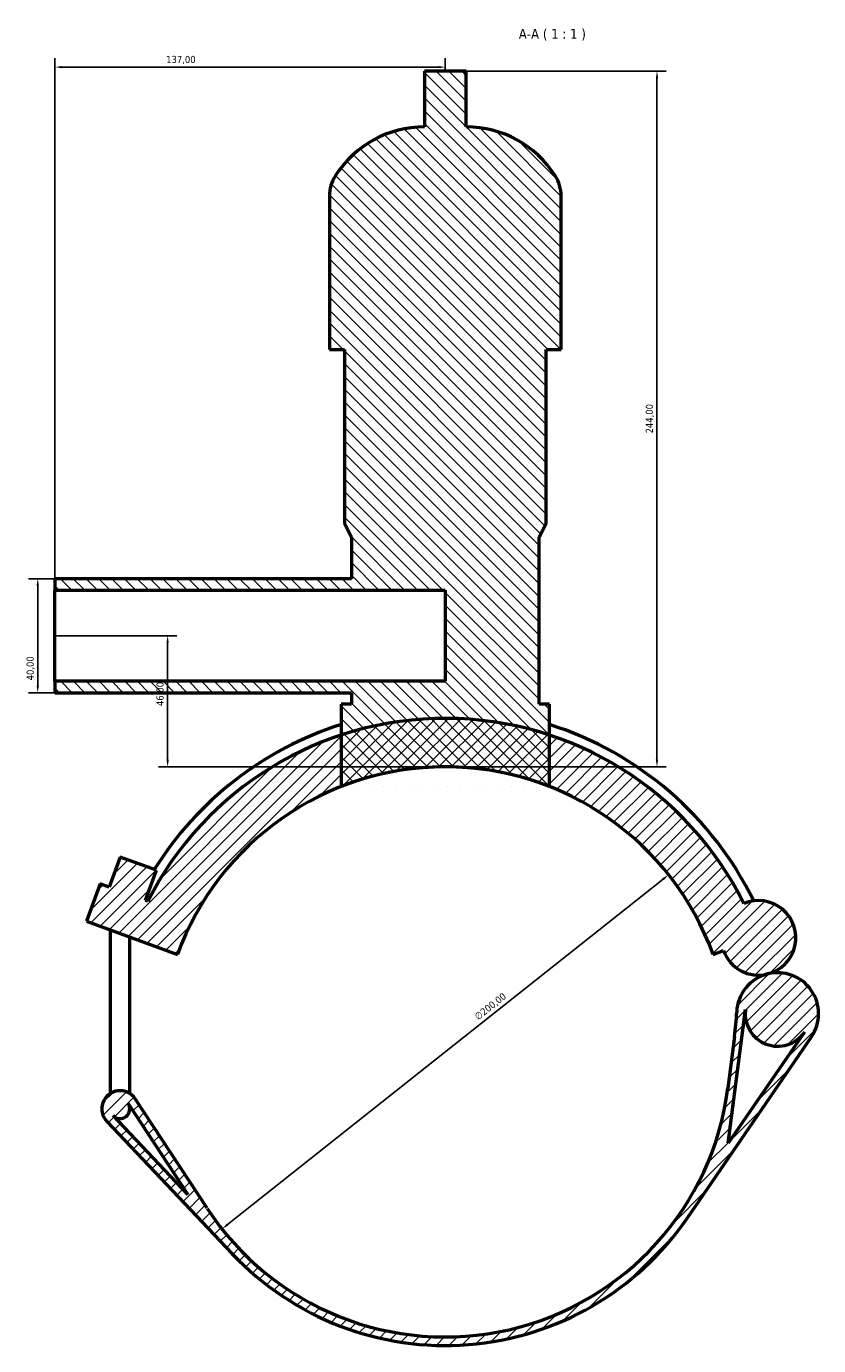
# Model space of a CAD drawing. Header units: millimetres. Extents: x 0 to 999, y -235 to 1211.
# Tile 6 of 7: x 309 to 587, y 749 to 1211. Entities that reach past the tile are written whole.
import ezdxf

# ---------------------------------------------------------------- set-up
doc = ezdxf.new("R2010")
doc.units = ezdxf.units.MM
for name, color, linetype, lineweight in [('Dimension (ISO)', 7, 'Continuous', 25), ('Hatch (ISO)', 7, 'Continuous', 18), ('Symbol (ISO)', 7, 'Continuous', 25), ('Visible (ISO)', 7, 'Continuous', 50)]:
    doc.layers.add(name, color=color, linetype=linetype, lineweight=lineweight)
doc.styles.add('Label Text (ISO)', font='tahoma.ttf')
doc.styles.add('Note Text (ISO)', font='tahoma.ttf')
doc.dimstyles.new('Default (ISO)', dxfattribs={"dimtxt": 2.5, "dimasz": 2.5, "dimexe": 3.175, "dimexo": 0, "dimgap": 0.762, "dimtad": 1, "dimrnd": 1e-08, "dimzin": 0, "dimtxsty": 'Note Text (ISO)', "dimcen": 0.09, "dimdle": 10, "dimclrd": 256, "dimclre": 256, "dimclrt": 232, "dimazin": 0, "dimtfac": 1.40208, "dimtmove": 0, "dimatfit": 3, "dimfxl": 1, "dimtolj": 1, "dimtzin": 0, "dimlwd": -1, "dimlwe": -1, "dimarcsym": 0})

# ---------------------------------------------------------------- blocks, each defined once
blk = doc.blocks.new('*D8')
at = {"layer": 'Defpoints', "color": 0, "transparency": 16777216}
for p in [(533.89, 913.7), (377.17, 789.44)]:
    blk.add_point(p, dxfattribs=at)
at = {"layer": 'Dimension (ISO)', "transparency": 16777216}
blk.add_line((379.13, 790.99), (531.93, 912.14), dxfattribs=at)
for points in [[(531.67, 912.47), (532.19, 911.82), (533.89, 913.7)], [(378.87, 791.32), (379.39, 790.67), (377.17, 789.44)]]:
    blk.add_solid(points, dxfattribs=at)
at = {"layer": 'Dimension (ISO)', "color": 232, "true_color": 0xca0064, "transparency": 16777216, "insert": (465.5, 864.55), "char_height": 2.5, "attachment_point": 1, "rotation": 38.4097, "style": 'Note Text (ISO)'}
blk.add_mtext('\\A1;∅200,00', dxfattribs=at)
blk = doc.blocks.new('*D9')
at = {"layer": 'Defpoints', "color": 0, "transparency": 16777216}
for p in [(318.53, 1017.57), (312.49, 977.57), (318.53, 977.57)]:
    blk.add_point(p, dxfattribs=at)
at = {"layer": 'Dimension (ISO)', "transparency": 16777216}
for p, q in [((318.53, 1017.57), (309.31, 1017.57)), ((312.49, 1015.07), (312.49, 980.07)), ((318.53, 977.57), (309.31, 977.57))]:
    blk.add_line(p, q, dxfattribs=at)
for points in [[(312.07, 1015.07), (312.91, 1015.07), (312.49, 1017.57)], [(312.07, 980.07), (312.91, 980.07), (312.49, 977.57)]]:
    blk.add_solid(points, dxfattribs=at)
at = {"layer": 'Dimension (ISO)', "color": 232, "true_color": 0xca0064, "transparency": 16777216, "insert": (308.56, 981.9), "char_height": 2.5, "attachment_point": 1, "rotation": 90, "style": 'Note Text (ISO)'}
blk.add_mtext('\\A1;40,00', dxfattribs=at)
blk = doc.blocks.new('*D10')
at = {"layer": 'Defpoints', "color": 0, "transparency": 16777216}
for p in [(318.53, 1197.02), (455.53, 1195.57), (318.53, 1013.57)]:
    blk.add_point(p, dxfattribs=at)
at = {"layer": 'Dimension (ISO)', "transparency": 16777216}
for p, q in [((318.53, 1013.57), (318.53, 1200.19)), ((455.53, 1195.57), (455.53, 1200.19)), ((453.03, 1197.02), (321.03, 1197.02))]:
    blk.add_line(p, q, dxfattribs=at)
for points in [[(321.03, 1197.43), (321.03, 1196.6), (318.53, 1197.02)], [(453.03, 1197.43), (453.03, 1196.6), (455.53, 1197.02)]]:
    blk.add_solid(points, dxfattribs=at)
at = {"layer": 'Dimension (ISO)', "color": 232, "true_color": 0xca0064, "transparency": 16777216, "insert": (357.58, 1200.95), "char_height": 2.5, "attachment_point": 1, "style": 'Note Text (ISO)'}
blk.add_mtext('\\A1;137,00', dxfattribs=at)
blk = doc.blocks.new('*D11')
at = {"layer": 'Defpoints', "color": 0, "transparency": 16777216}
for p in [(462.85, 1195.57), (529.81, 1195.57), (455.53, 951.57)]:
    blk.add_point(p, dxfattribs=at)
at = {"layer": 'Dimension (ISO)', "transparency": 16777216}
for p, q in [((462.85, 1195.57), (532.99, 1195.57)), ((529.81, 954.07), (529.81, 1193.07)), ((455.53, 951.57), (532.99, 951.57))]:
    blk.add_line(p, q, dxfattribs=at)
for points in [[(529.4, 1193.07), (530.23, 1193.07), (529.81, 1195.57)], [(529.4, 954.07), (530.23, 954.07), (529.81, 951.57)]]:
    blk.add_solid(points, dxfattribs=at)
at = {"layer": 'Dimension (ISO)', "color": 232, "true_color": 0xca0064, "transparency": 16777216, "insert": (525.88, 1068.52), "char_height": 2.5, "attachment_point": 1, "rotation": 90, "style": 'Note Text (ISO)'}
blk.add_mtext('\\A1;244,00', dxfattribs=at)
blk = doc.blocks.new('*D12')
at = {"layer": 'Defpoints', "color": 0, "transparency": 16777216}
for p in [(318.53, 997.57), (358.09, 997.57), (455.53, 951.57)]:
    blk.add_point(p, dxfattribs=at)
at = {"layer": 'Dimension (ISO)', "transparency": 16777216}
for p, q in [((318.53, 997.57), (361.26, 997.57)), ((358.09, 954.07), (358.09, 995.07)), ((455.53, 951.57), (354.91, 951.57))]:
    blk.add_line(p, q, dxfattribs=at)
for points in [[(357.67, 995.07), (358.5, 995.07), (358.09, 997.57)], [(357.67, 954.07), (358.5, 954.07), (358.09, 951.57)]]:
    blk.add_solid(points, dxfattribs=at)
at = {"layer": 'Dimension (ISO)', "color": 232, "true_color": 0xca0064, "transparency": 16777216, "insert": (354.15, 972.9), "char_height": 2.5, "attachment_point": 1, "rotation": 90, "style": 'Note Text (ISO)'}
blk.add_mtext('\\A1;46,00', dxfattribs=at)

msp = doc.modelspace()

# ---------------------------------------------------------------- hatches: boundary and pattern name
at = {"layer": 'Hatch (ISO)'}
h = msp.add_hatch(dxfattribs=at)
h.set_pattern_fill('ANSI31', color=256, scale=25.4, angle=90.00021, style=0)
h.set_pattern_definition([(135.0002, (0, 0), (-2.245056, -2.245072), [])])
edge = h.paths.add_edge_path()
edge.add_line((422.589, 973.528), (418.929, 973.528))
edge.add_line((418.929, 973.528), (418.929, 962.696))
edge.add_line((418.929, 962.696), (418.929, 944.63))
edge.add_ellipse((455.529, 851.568), major_axis=(-36.6, 93.061), ratio=1, start_angle=317.06173, end_angle=360, ccw=False)
edge.add_line((492.129, 944.63), (492.129, 962.696))
edge.add_line((492.129, 962.696), (492.129, 973.528))
edge.add_line((492.129, 973.528), (488.469, 973.528))
edge.add_line((488.469, 973.528), (488.469, 1032.088))
edge.add_line((488.469, 1032.088), (490.909, 1036.968))
edge.add_line((490.909, 1036.968), (490.909, 1097.968))
edge.add_line((490.909, 1097.968), (496.196, 1097.968))
edge.add_line((496.196, 1097.968), (496.196, 1151.648))
edge.add_ellipse((482.614, 1151.648), major_axis=(13.582, 0), ratio=1, start_angle=0, end_angle=32.61242)
edge.add_ellipse((462.849, 1139.002), major_axis=(31.205, 19.966), ratio=1, start_angle=0, end_angle=57.38758)
edge.add_line((462.849, 1176.048), (462.849, 1195.568))
edge.add_line((462.849, 1195.568), (448.209, 1195.568))
edge.add_line((448.209, 1195.568), (448.209, 1176.048))
edge.add_ellipse((448.209, 1139.002), major_axis=(0, 37.046), ratio=1, start_angle=0, end_angle=57.38758)
edge.add_ellipse((428.444, 1151.648), major_axis=(-11.441, 7.32), ratio=1, start_angle=0, end_angle=32.61242)
edge.add_line((414.862, 1151.648), (414.862, 1097.968))
edge.add_line((414.862, 1097.968), (420.149, 1097.968))
edge.add_line((420.149, 1097.968), (420.149, 1036.968))
edge.add_line((420.149, 1036.968), (422.589, 1032.088))
edge.add_line((422.589, 1032.088), (422.589, 1017.568))
edge.add_line((422.589, 1017.568), (318.529, 1017.568))
edge.add_line((318.529, 1017.568), (318.529, 1013.568))
edge.add_line((318.529, 1013.568), (455.529, 1013.568))
edge.add_line((455.529, 1013.568), (455.529, 981.568))
edge.add_line((455.529, 981.568), (318.529, 981.568))
edge.add_line((318.529, 981.568), (318.529, 977.568))
edge.add_line((318.529, 977.568), (422.589, 977.568))
edge.add_line((422.589, 977.568), (422.589, 973.528))
h = msp.add_hatch(dxfattribs=at)
h.set_pattern_fill('ANSI31', color=256, scale=25.4, style=0)
h.set_pattern_definition([(45, (0, 0), (-2.245064, 2.245064), [])])
edge = h.paths.add_edge_path()
edge.add_line((371.93, 796.694), (346.733, 835.08))
edge.add_ellipse((341.383, 831.568), major_axis=(5.35, 3.512), ratio=1, start_angle=0, end_angle=190.18846)
edge.add_line((336.738, 827.165), (380.778, 780.707))
edge.add_ellipse((455.529, 851.568), major_axis=(-74.751, -70.861), ratio=1, start_angle=0, end_angle=102.09276)
edge.add_line((540.477, 793.321), (584.012, 856.812))
edge.add_ellipse((572.149, 864.947), major_axis=(11.864, -8.135), ratio=1, start_angle=0, end_angle=138.50686)
edge.add_ellipse((572.149, 864.947), major_axis=(-3.497, 13.953), ratio=1, start_angle=0, end_angle=73.51821)
edge.add_ellipse((457.866, 869.762), major_axis=(99.911, -4.21), ratio=1, start_angle=355.09456, end_angle=360, ccw=False)
edge.add_line((557.051, 857.024), (554.714, 838.83))
edge.add_ellipse((455.529, 851.568), major_axis=(99.185, -12.738), ratio=1, start_angle=220.59914, end_angle=360, ccw=False)
edge = h.paths.add_edge_path(flags=0)
edge.add_line((344.225, 833.434), (365.154, 801.55))
edge.add_line((365.154, 801.55), (338.915, 829.229))
edge.add_ellipse((341.383, 831.568), major_axis=(-2.468, -2.339), ratio=1, start_angle=0, end_angle=169.81154)
edge = h.paths.add_edge_path(flags=0)
edge.add_line((554.844, 819.578), (560.857, 866.397))
edge.add_ellipse((572.149, 864.947), major_axis=(-11.292, 1.45), ratio=1, start_angle=0, end_angle=152.88036)
edge.add_line((581.538, 858.509), (554.844, 819.578))
edge = h.paths.add_edge_path()
edge.add_ellipse((565.473, 891.585), major_axis=(3.179, -12.685), ratio=1, start_angle=0, end_angle=189.13447)
edge.add_ellipse((455.529, 851.568), major_axis=(104.792, 52.035), ratio=1, start_angle=0, end_angle=45.3635)
edge.add_ellipse((455.529, 851.568), major_axis=(36.6, 111.128), ratio=1, start_angle=0, end_angle=36.45858)
edge.add_ellipse((455.529, 851.568), major_axis=(-36.6, 111.128), ratio=1, start_angle=0, end_angle=44.89834)
edge.add_line((351.163, 904.453), (350.373, 904.74))
edge.add_line((350.373, 904.74), (354.204, 915.265))
edge.add_line((354.204, 915.265), (341.424, 919.916))
edge.add_line((341.424, 919.916), (337.593, 909.392))
edge.add_line((337.593, 909.392), (334.399, 910.555))
edge.add_line((334.399, 910.555), (329.61, 897.399))
edge.add_line((329.61, 897.399), (361.56, 885.77))
edge.add_ellipse((455.529, 851.568), major_axis=(-93.969, 34.202), ratio=1, start_angle=220, end_angle=360, ccw=False)
edge.add_line((549.498, 885.77), (553.185, 887.112))
edge.add_ellipse((565.473, 891.585), major_axis=(-12.288, -4.473), ratio=1, start_angle=0, end_angle=84.06913)

# ---------------------------------------------------------------- linework, layer by layer
at = {"layer": 'Visible (ISO)'}
for p, q in [((462.849, 1195.568), (448.209, 1195.568)), ((448.209, 1195.568), (448.209, 1176.048)), ((462.849, 1176.048), (462.849, 1195.568)), ((414.862, 1151.648), (414.862, 1097.968)), ((496.196, 1097.968), (496.196, 1151.648)), ((414.862, 1097.968), (420.149, 1097.968)), ((420.149, 1097.968), (420.149, 1036.968)), ((490.909, 1036.968), (490.909, 1097.968)), ((490.909, 1097.968), (496.196, 1097.968)), ((420.149, 1036.968), (422.589, 1032.088)), ((488.469, 1032.088), (490.909, 1036.968)), ((422.589, 1032.088), (422.589, 1017.568)), ((488.469, 973.528), (488.469, 1032.088)), ((422.589, 1017.568), (318.529, 1017.568)), ((318.529, 1017.568), (318.529, 1013.568)), ((318.529, 1013.568), (455.529, 1013.568)), ((318.529, 981.568), (318.529, 1013.568)), ((455.529, 1013.568), (455.529, 981.568)), ((455.529, 981.568), (318.529, 981.568)), ((318.529, 981.568), (318.529, 977.568)), ((318.529, 977.568), (422.589, 977.568)), ((422.589, 977.568), (422.589, 973.528)), ((422.589, 973.528), (418.929, 973.528)), ((418.929, 973.528), (418.929, 944.63)), ((492.129, 973.528), (488.469, 973.528)), ((492.129, 944.63), (492.129, 973.528)), ((341.424, 919.916), (337.593, 909.392)), ((354.204, 915.265), (341.424, 919.916)), ((350.373, 904.74), (354.204, 915.265)), ((334.399, 910.555), (329.61, 897.399)), ((337.593, 909.392), (334.399, 910.555)), ((351.163, 904.453), (350.373, 904.74)), ((329.61, 897.399), (361.56, 885.77)), ((337.983, 836.99), (337.983, 894.352)), ((344.783, 836.99), (344.783, 891.877)), ((549.498, 885.77), (553.185, 887.112)), ((554.844, 819.578), (560.857, 866.397)), ((540.477, 793.321), (584.012, 856.812)), ((557.051, 857.024), (554.714, 838.83)), ((581.538, 858.509), (554.844, 819.578)), ((344.225, 833.434), (365.154, 801.55)), ((371.93, 796.694), (346.733, 835.08)), ((365.154, 801.55), (338.915, 829.229)), ((344.783, 831.568), (344.783, 832.584)), ((336.738, 827.165), (380.778, 780.707))]:
    msp.add_line(p, q, dxfattribs=at)
for centre, radius, start, end in [((448.209, 1139.002), 37.046, 90, 147.38758), ((462.849, 1139.002), 37.046, 32.61242, 90), ((428.444, 1151.648), 13.582, 147.38758, 180), ((482.614, 1151.648), 13.582, 0, 32.61242), ((455.529, 851.568), 117, 26.40721, 153.12763), ((455.529, 851.568), 120.51, 107.68053, 147.92972), ((455.529, 851.568), 120.51, 26.08123, 72.31947), ((455.529, 851.568), 100, 20, 160), ((455.529, 851.568), 100, 68.53086, 111.46914), ((565.473, 891.585), 13.077, 284.06913, 113.2036), ((565.473, 891.585), 13.077, 200, 284.06913), ((572.149, 864.947), 14.385, 325.56227, 104.06913), ((572.149, 864.947), 14.385, 104.06913, 177.58735), ((457.866, 869.762), 100, 352.68191, 357.58735), ((572.149, 864.947), 11.385, 172.68191, 325.56227), ((341.383, 831.568), 6.4, 33.28105, 223.46951), ((455.529, 851.568), 100, 213.28105, 352.68191), ((341.383, 831.568), 3.4, 223.46951, 33.28105), ((455.529, 851.568), 103, 223.46951, 325.56227)]:
    msp.add_arc(centre, radius, start, end, dxfattribs=at)

# ---------------------------------------------------------------- texts
at = {"layer": 'Symbol (ISO)', "insert": (481.304, 1206.303), "char_height": 3.5, "attachment_point": 7, "style": 'Label Text (ISO)'}
msp.add_mtext('A-A ( 1 : 1 )', dxfattribs=at)

# ---------------------------------------------------------------- dimensions: what is measured, and where the dimension line sits
at = {"layer": 'Dimension (ISO)'}
for base, p1, p2, angle, picture, middle in [((318.529, 1197.017), (455.529, 1195.568), (318.529, 1013.568), 180, '*D10', (362.529, 1197.017)), ((529.814, 1195.568), (455.529, 951.568), (462.849, 1195.568), 90, '*D11', (529.814, 1073.568)), ((312.489, 977.568), (318.529, 1017.568), (318.529, 977.568), 90, '*D9', (312.489, 986.068)), ((358.088, 997.568), (455.529, 951.568), (318.529, 997.568), 90, '*D12', (358.088, 977.068))]:
    dim = msp.add_linear_dim(base=base, p1=p1, p2=p2, angle=angle, dimstyle='Default (ISO)', override={"dimdec": 2, "dimtp": 0, "dimtm": 0, "dimtdec": 2, "dimtofl": 0, "dimatfit": 1}, dxfattribs=at)
    dim.commit()
    dim.dimension.update_dxf_attribs({"geometry": picture, "text_midpoint": middle, "dimtype": 160})
dim = msp.add_diameter_dim_2p(p1=(377.17, 789.44), p2=(533.888, 913.696), dimstyle='Default (ISO)', override={"dimdec": 2, "dimlfac": 1, "dimtp": 0, "dimtm": 0, "dimtdec": 2, "dimatfit": 2}, dxfattribs=at)
dim.commit()
dim.dimension.update_dxf_attribs({"geometry": '*D8', "text_midpoint": (473.013, 865.431), "dimtype": 163})

doc.saveas('drawing.dxf')
